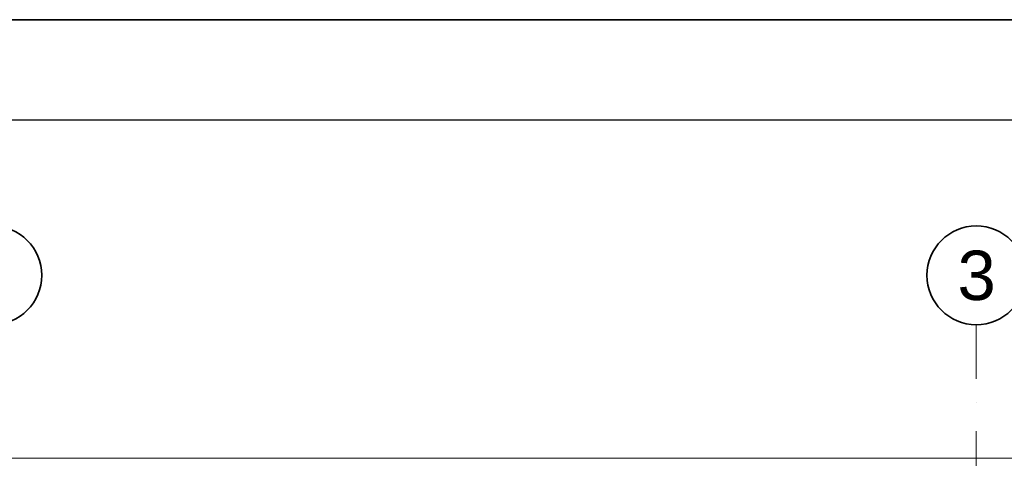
# Model space of a CAD drawing. Header units: millimetres. Extents: x -34676 to 172266, y 39940 to 476087.
# Tile 116 of 256: x 29024 to 35009, y 292917 to 295582. Entities that reach past the tile are written whole.
import ezdxf

# ---------------------------------------------------------------- set-up
doc = ezdxf.new("R2010")
doc.units = ezdxf.units.MM
doc.header["$MEASUREMENT"] = 0
doc.linetypes.add('Kropki i Kreski', pattern=[6.702778, 3.527778, -1.763889, 0, -1.411111])
for name, color, linetype in [('#podkład', 252, 'Continuous'), ('_TABELA', 7, 'Continuous'), ('Konstrukcja - Belki', 7, 'Continuous'), ('Konstrukcja - Siatka mod', 7, 'Continuous')]:
    doc.layers.add(name, color=color, linetype=linetype)
doc.styles.add('STYL_AUTOMATYCZNY_1', font='arial.ttf')

# ---------------------------------------------------------------- blocks, each defined once
blk = doc.blocks.new('UHYGFFFF')
at = {"layer": 'Konstrukcja - Belki', "color": 252, "linetype": 'Continuous', "lineweight": 13, "ltscale": 100}
for p, q in [((30921.8, 399056.7), (24675.8, 399056.7)), ((30921.8, 399056.7), (32421.8, 399056.7)), ((37421.8, 399056.7), (32421.8, 399056.7))]:
    blk.add_line(p, q, dxfattribs=at)
at = {"layer": 'Konstrukcja - Siatka mod', "color": 252, "linetype": 'Kropki i Kreski', "lineweight": 13, "ltscale": 100}
blk.add_line((34447.6, 398868.6), (34447.6, 399868.6), dxfattribs=at)
at = {"layer": 'Konstrukcja - Siatka mod', "color": 252, "linetype": 'Continuous', "lineweight": 35, "ltscale": 100}
for centre in [(28467.6, 400168.6), (34447.6, 400168.6)]:
    blk.add_circle(centre, 300, dxfattribs=at)
at = {"layer": 'Konstrukcja - Siatka mod', "color": 252, "linetype": 'Continuous', "lineweight": 13, "insert": (34333.2, 400318.6), "char_height": 300, "attachment_point": 1, "style": 'STYL_AUTOMATYCZNY_1'}
blk.add_mtext('\\A1;{\\pql;\\pt0;\\fArial|b0|i0|c238|p0;\\W1.000000;3}', dxfattribs=at)

msp = doc.modelspace()

# ---------------------------------------------------------------- linework, layer by layer
at = {"layer": '_TABELA', "color": 7}
msp.add_lwpolyline([(14725.1, 295582), (56725.1, 295582), (14725.1, 295582), (14725.1, 265882), (56725.1, 265882), (56725.1, 295582)], dxfattribs=at)
msp.add_lwpolyline([(56125.1, 294972), (17225.1, 294972), (17225.1, 266492), (56125.1, 266492)], close=True, dxfattribs=at)

# ---------------------------------------------------------------- block references
at = {"layer": '#podkład'}
msp.add_blockref('UHYGFFFF', (390.9, -106139.9), dxfattribs=at)

doc.saveas('drawing.dxf')
